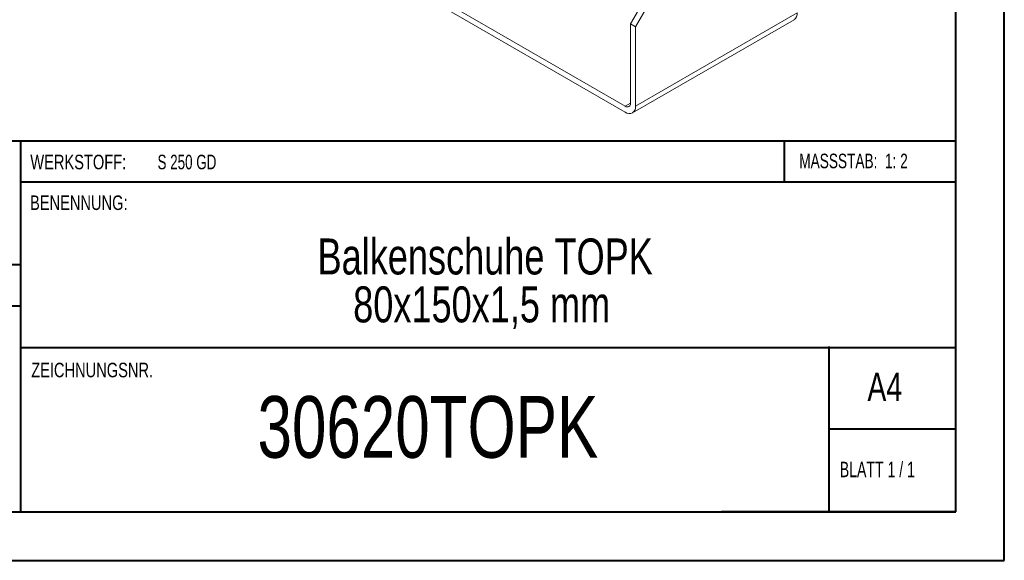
# Model space of a CAD drawing. Header units: millimetres. Extents: x 0 to 210, y 0 to 297.
# Tile 2 of 9: x 109 to 210, y 0 to 56. Entities that reach past the tile are written whole.
import ezdxf

# ---------------------------------------------------------------- set-up
doc = ezdxf.new("R2010")
doc.units = ezdxf.units.MM
doc.styles.add('SLDTEXTSTYLE0', font='TXT', dxfattribs={"width": 0.75})
doc.styles.add('SLDTEXTSTYLE1', font='TXT', dxfattribs={"width": 0.681818})
doc.styles.add('SLDTEXTSTYLE2', font='TXT', dxfattribs={"width": 0.7})
doc.styles.add('SLDTEXTSTYLE3', font='TXT', dxfattribs={"width": 0.6875})

# ---------------------------------------------------------------- blocks, each defined once
blk = doc.blocks.new('SW_NOTE_1')
at = {"color": 0, "linetype": 'Continuous', "lineweight": 0, "char_height": 3.7042, "attachment_point": 2, "style": 'SLDTEXTSTYLE0'}
for s, insert in [('Balkenschuhe TOPK', (23.21, 4.77)), ('80x150x1,5 mm', (22.85, -0.16))]:
    blk.add_mtext(s, dxfattribs=dict(at, insert=insert))

msp = doc.modelspace()

# ---------------------------------------------------------------- linework, layer by layer
at = {"color": 7, "linetype": 'Continuous', "lineweight": 40}
for p, q in [((210.08, 0.21), (210.08, 297.21)), ((205.08, 5.21), (205.08, 292.21)), ((205.08, 43.37), (10.11, 43.37)), ((108.91, 43.37), (108.91, 5.12)), ((187.47, 39.12), (187.47, 43.37)), ((205.08, 39.12), (108.91, 39.12)), ((108.91, 30.62), (10.11, 30.62)), ((108.91, 26.37), (10.11, 26.37)), ((108.91, 22.12), (205.08, 22.12)), ((192.08, 5.21), (192.08, 22.21)), ((205.08, 13.71), (192.08, 13.71)), ((10.08, 5.21), (205.08, 5.21)), ((205.08, 5.21), (180.99, 5.21)), ((0.08, 0.21), (210.08, 0.21))]:
    msp.add_line(p, q, dxfattribs=at)
at = {"color": 7, "linetype": 'Continuous', "lineweight": 15}
for p, q in [((171.1, 46.95), (143.88, 62.67)), ((143.88, 62.06), (171.1, 46.34)), ((171.63, 55.43), (175.52, 62.16)), ((176.05, 61.86), (172.16, 55.12)), ((171.85, 46.27), (188.47, 55.86)), ((188.78, 56.55), (172.16, 46.95)), ((171.63, 55.43), (172.16, 55.12)), ((171.63, 55.43), (171.63, 47.26)), ((172.16, 46.95), (172.16, 55.12)), ((171.1, 46.95), (171.63, 47.26))]:
    msp.add_line(p, q, dxfattribs=at)
for centre, radius, start, end in [((188.06, 56.46), 0.719, 304.0564, 7.2558), ((171.31, 47.21), 0.328, 230.7967, 9.214), ((171.51, 46.85), 0.655, 230.7967, 9.214)]:
    msp.add_arc(centre, radius, start, end, dxfattribs=at)

# ---------------------------------------------------------------- block references
at = {"color": 7, "linetype": 'Continuous', "lineweight": 0}
msp.add_blockref('SW_NOTE_1', (133.48, 28.57), dxfattribs=at)

# ---------------------------------------------------------------- texts
for s, insert, char_height, attachment_point, style in [('WERKSTOFF:', (109.91, 41.96), 1.5, 1, 'SLDTEXTSTYLE0'), ('S 250 GD', (122.99, 41.96), 1.5, 1, 'SLDTEXTSTYLE3'), ('MASSSTAB:  1: 2', (188.99, 42.07), 1.5, 1, 'SLDTEXTSTYLE2'), ('BENENNUNG:', (109.88, 37.77), 1.5, 1, 'SLDTEXTSTYLE0'), ('ZEICHNUNGSNR.', (110, 20.55), 1.5, 1, 'SLDTEXTSTYLE0'), ('A4', (196, 19.52), 2.91, 1, 'SLDTEXTSTYLE0'), ('30620TOPK', (150.8, 17.12), 6.35, 2, 'SLDTEXTSTYLE0'), ('BLATT 1 / 1', (193.16, 10.36), 1.5875, 1, 'SLDTEXTSTYLE1')]:
    msp.add_mtext(s, dxfattribs=dict(at, insert=insert, char_height=char_height, attachment_point=attachment_point, style=style))

doc.saveas('drawing.dxf')
